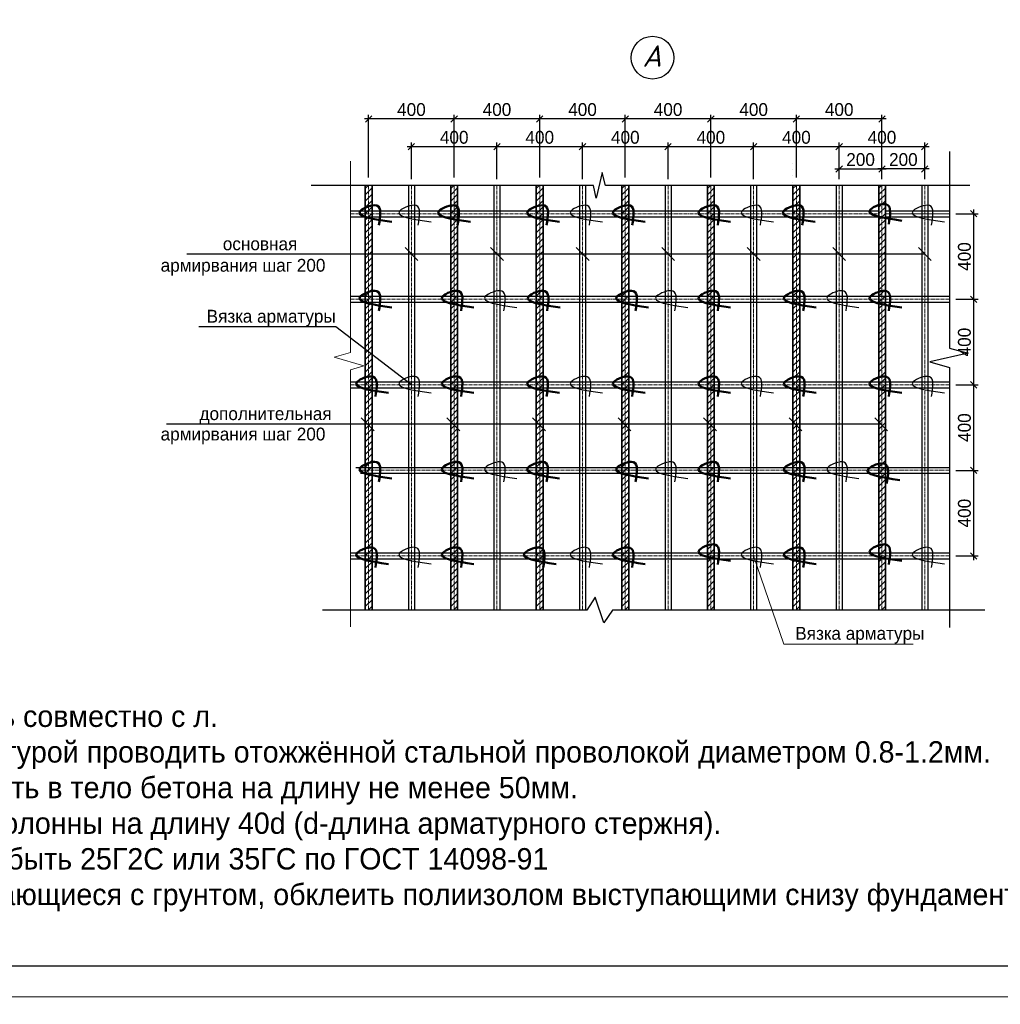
# Model space of a CAD drawing. Header units: millimetres. Extents: x -33345 to 4712671, y -3392 to 121473.
# Tile 95 of 256: x 616141 to 632187, y 44377 to 60495. Entities that reach past the tile are written whole.
import ezdxf
from ezdxf.enums import TextEntityAlignment as Align

# ---------------------------------------------------------------- set-up
doc = ezdxf.new("R2010")
doc.units = ezdxf.units.MM
doc.linetypes.add('ГОСТ 2.303 6', pattern=[12, 8, -1.5, 1, -1.5])
doc.layers.add('A _razmer rtt', color=164, linetype='Continuous')
doc.layers.add('СПДС_РАЗМЕРЫ', color=7, linetype='Continuous')
for name, color, linetype, lineweight in [('Lina', 7, 'Continuous', 20), ('w-hatch', 7, 'Continuous', 0), ('w-арматура', 164, 'Continuous', 35), ('w-Армирования', 172, 'Continuous', 30), ('w-выноски', 7, 'Continuous', 0), ('w-оснавной', 7, 'Continuous', 35), ('w-ось', 4, 'Continuous', 0), ('w-размеры', 7, 'Continuous', 0), ('армирование', 150, 'Continuous', 50), ('КЖ Текст', 250, 'Continuous', 15)]:
    doc.layers.add(name, color=color, linetype=linetype, lineweight=lineweight)
doc.styles.add('ISO', font='isocpeui.ttf')
doc.styles.get("Standard").update_dxf_attribs({"font": 'arial.ttf'})
doc.styles.add('Toxur', font='isocpeui.ttf', dxfattribs={"height": 250})
doc.styles.add('X-U-RW-01$0$StyleROMANS', font='GOTHIC.TTF')
doc.dimstyles.new('М100', dxfattribs={"dimscale": 100, "dimtxt": 3, "dimasz": 1.5, "dimexe": 1, "dimexo": 1.5, "dimgap": 0.6, "dimtad": 1, "dimdec": 0, "dimtxsty": 'Standard', "dimblk": 'OBLIQUE', "dimcen": 2.5, "dimdle": 1, "dimadec": 0, "dimazin": 0, "dimtfac": 1, "dimtdec": 0, "dimtmove": 0, "dimatfit": 3, "dimldrblk": 'OBLIQUE', "dimfxl": 1.25, "dimarcsym": 0})

# ---------------------------------------------------------------- blocks, each defined once
blk = doc.blocks.new('awe4tD')
at = {"layer": 'Lina', "ltscale": 10}
blk.add_lwpolyline([(-44239015, 22734378), (-44314815, 22734378), (-44314815, 22776378), (-44239015, 22776378)], close=True, dxfattribs=at)
at = {"layer": 'Lina', "lineweight": 30, "ltscale": 10}
blk.add_lwpolyline([(-44239515, 22734878), (-44312815, 22734878), (-44312815, 22775878), (-44239515, 22775878)], close=True, dxfattribs=at)
blk = doc.blocks.new('_Oblique')
at = {"color": 0, "linetype": 'ByBlock', "lineweight": -2}
blk.add_line((-0.5, -0.5), (0.5, 0.5), dxfattribs=at)
blk = doc.blocks.new('*D81')
at = {"layer": 'Defpoints', "color": 0, "ltscale": 4, "transparency": 16777216}
for p in [(1225444, -289214), (1225444, -290120), (1227444, -290120)]:
    blk.add_point(p, dxfattribs=at)
at = {"layer": 'СПДС_РАЗМЕРЫ', "color": 0, "lineweight": -2, "ltscale": 4, "transparency": 16777216}
for p, q in [((1225444, -289970), (1225444, -289114)), ((1227444, -289970), (1227444, -289114)), ((1227544, -289214), (1225344, -289214))]:
    blk.add_line(p, q, dxfattribs=at)
at = {"layer": 'СПДС_РАЗМЕРЫ', "color": 0, "lineweight": -2, "ltscale": 4, "transparency": 16777216, "xscale": 150, "yscale": 150, "zscale": 150, "rotation": 180}
blk.add_blockref('_Oblique', (1225444, -289214), dxfattribs=at)
at = {"layer": 'СПДС_РАЗМЕРЫ', "color": 0, "lineweight": -2, "ltscale": 4, "transparency": 16777216, "xscale": 150, "yscale": 150, "zscale": 150}
blk.add_blockref('_Oblique', (1227444, -289214), dxfattribs=at)
at = {"layer": 'СПДС_РАЗМЕРЫ', "color": 0, "ltscale": 4, "transparency": 16777216, "insert": (1226444, -288996), "char_height": 300, "attachment_point": 5, "style": 'X-U-RW-01$0$StyleROMANS'}
blk.add_mtext('400', dxfattribs=at)
blk = doc.blocks.new('*D80')
at = {"layer": 'Defpoints', "color": 0, "ltscale": 4, "transparency": 16777216}
for p in [(1223444, -289214), (1223444, -290120), (1225444, -290120)]:
    blk.add_point(p, dxfattribs=at)
at = {"layer": 'СПДС_РАЗМЕРЫ', "color": 0, "lineweight": -2, "ltscale": 4, "transparency": 16777216}
for p, q in [((1223444, -289970), (1223444, -289114)), ((1225444, -289970), (1225444, -289114)), ((1225544, -289214), (1223344, -289214))]:
    blk.add_line(p, q, dxfattribs=at)
at = {"layer": 'СПДС_РАЗМЕРЫ', "color": 0, "lineweight": -2, "ltscale": 4, "transparency": 16777216, "xscale": 150, "yscale": 150, "zscale": 150, "rotation": 180}
blk.add_blockref('_Oblique', (1223444, -289214), dxfattribs=at)
at = {"layer": 'СПДС_РАЗМЕРЫ', "color": 0, "lineweight": -2, "ltscale": 4, "transparency": 16777216, "xscale": 150, "yscale": 150, "zscale": 150}
blk.add_blockref('_Oblique', (1225444, -289214), dxfattribs=at)
at = {"layer": 'СПДС_РАЗМЕРЫ', "color": 0, "ltscale": 4, "transparency": 16777216, "insert": (1224444, -288996), "char_height": 300, "attachment_point": 5, "style": 'X-U-RW-01$0$StyleROMANS'}
blk.add_mtext('400', dxfattribs=at)
blk = doc.blocks.new('*D79')
at = {"layer": 'Defpoints', "color": 0, "ltscale": 4, "transparency": 16777216}
for p in [(1221444, -289214), (1221444, -290120), (1223444, -290120)]:
    blk.add_point(p, dxfattribs=at)
at = {"layer": 'СПДС_РАЗМЕРЫ', "color": 0, "lineweight": -2, "ltscale": 4, "transparency": 16777216}
for p, q in [((1221444, -289970), (1221444, -289114)), ((1223444, -289970), (1223444, -289114)), ((1223544, -289214), (1221344, -289214))]:
    blk.add_line(p, q, dxfattribs=at)
at = {"layer": 'СПДС_РАЗМЕРЫ', "color": 0, "lineweight": -2, "ltscale": 4, "transparency": 16777216, "xscale": 150, "yscale": 150, "zscale": 150, "rotation": 180}
blk.add_blockref('_Oblique', (1221444, -289214), dxfattribs=at)
at = {"layer": 'СПДС_РАЗМЕРЫ', "color": 0, "lineweight": -2, "ltscale": 4, "transparency": 16777216, "xscale": 150, "yscale": 150, "zscale": 150}
blk.add_blockref('_Oblique', (1223444, -289214), dxfattribs=at)
at = {"layer": 'СПДС_РАЗМЕРЫ', "color": 0, "ltscale": 4, "transparency": 16777216, "insert": (1222444, -288996), "char_height": 300, "attachment_point": 5, "style": 'X-U-RW-01$0$StyleROMANS'}
blk.add_mtext('400', dxfattribs=at)
blk = doc.blocks.new('*D78')
at = {"layer": 'Defpoints', "color": 0, "ltscale": 4, "transparency": 16777216}
for p in [(1219444, -289214), (1219444, -290120), (1221444, -290120)]:
    blk.add_point(p, dxfattribs=at)
at = {"layer": 'СПДС_РАЗМЕРЫ', "color": 0, "lineweight": -2, "ltscale": 4, "transparency": 16777216}
for p, q in [((1219444, -289970), (1219444, -289114)), ((1221444, -289970), (1221444, -289114)), ((1221544, -289214), (1219344, -289214))]:
    blk.add_line(p, q, dxfattribs=at)
at = {"layer": 'СПДС_РАЗМЕРЫ', "color": 0, "lineweight": -2, "ltscale": 4, "transparency": 16777216, "xscale": 150, "yscale": 150, "zscale": 150, "rotation": 180}
blk.add_blockref('_Oblique', (1219444, -289214), dxfattribs=at)
at = {"layer": 'СПДС_РАЗМЕРЫ', "color": 0, "lineweight": -2, "ltscale": 4, "transparency": 16777216, "xscale": 150, "yscale": 150, "zscale": 150}
blk.add_blockref('_Oblique', (1221444, -289214), dxfattribs=at)
at = {"layer": 'СПДС_РАЗМЕРЫ', "color": 0, "ltscale": 4, "transparency": 16777216, "insert": (1220444, -288996), "char_height": 300, "attachment_point": 5, "style": 'X-U-RW-01$0$StyleROMANS'}
blk.add_mtext('400', dxfattribs=at)
blk = doc.blocks.new('*D77')
at = {"layer": 'Defpoints', "color": 0, "ltscale": 4, "transparency": 16777216}
for p in [(1217444, -289214), (1217444, -290120), (1219444, -290120)]:
    blk.add_point(p, dxfattribs=at)
at = {"layer": 'СПДС_РАЗМЕРЫ', "color": 0, "lineweight": -2, "ltscale": 4, "transparency": 16777216}
for p, q in [((1217444, -289970), (1217444, -289114)), ((1219444, -289970), (1219444, -289114)), ((1219544, -289214), (1217344, -289214))]:
    blk.add_line(p, q, dxfattribs=at)
at = {"layer": 'СПДС_РАЗМЕРЫ', "color": 0, "lineweight": -2, "ltscale": 4, "transparency": 16777216, "xscale": 150, "yscale": 150, "zscale": 150, "rotation": 180}
blk.add_blockref('_Oblique', (1217444, -289214), dxfattribs=at)
at = {"layer": 'СПДС_РАЗМЕРЫ', "color": 0, "lineweight": -2, "ltscale": 4, "transparency": 16777216, "xscale": 150, "yscale": 150, "zscale": 150}
blk.add_blockref('_Oblique', (1219444, -289214), dxfattribs=at)
at = {"layer": 'СПДС_РАЗМЕРЫ', "color": 0, "ltscale": 4, "transparency": 16777216, "insert": (1218444, -288996), "char_height": 300, "attachment_point": 5, "style": 'X-U-RW-01$0$StyleROMANS'}
blk.add_mtext('400', dxfattribs=at)
blk = doc.blocks.new('*D76')
at = {"layer": 'Defpoints', "color": 0, "ltscale": 4, "transparency": 16777216}
for p in [(1215444, -289214), (1215444, -290120), (1217444, -290120)]:
    blk.add_point(p, dxfattribs=at)
at = {"layer": 'СПДС_РАЗМЕРЫ', "color": 0, "lineweight": -2, "ltscale": 4, "transparency": 16777216}
for p, q in [((1215444, -289970), (1215444, -289114)), ((1217444, -289970), (1217444, -289114)), ((1217544, -289214), (1215344, -289214))]:
    blk.add_line(p, q, dxfattribs=at)
at = {"layer": 'СПДС_РАЗМЕРЫ', "color": 0, "lineweight": -2, "ltscale": 4, "transparency": 16777216, "xscale": 150, "yscale": 150, "zscale": 150, "rotation": 180}
blk.add_blockref('_Oblique', (1215444, -289214), dxfattribs=at)
at = {"layer": 'СПДС_РАЗМЕРЫ', "color": 0, "lineweight": -2, "ltscale": 4, "transparency": 16777216, "xscale": 150, "yscale": 150, "zscale": 150}
blk.add_blockref('_Oblique', (1217444, -289214), dxfattribs=at)
at = {"layer": 'СПДС_РАЗМЕРЫ', "color": 0, "ltscale": 4, "transparency": 16777216, "insert": (1216444, -288996), "char_height": 300, "attachment_point": 5, "style": 'X-U-RW-01$0$StyleROMANS'}
blk.add_mtext('400', dxfattribs=at)
blk = doc.blocks.new('*D75')
at = {"layer": 'Defpoints', "color": 0, "ltscale": 4, "transparency": 16777216}
for p in [(1224444, -288565), (1224444, -290082), (1226444, -290082)]:
    blk.add_point(p, dxfattribs=at)
at = {"layer": 'СПДС_РАЗМЕРЫ', "color": 0, "lineweight": -2, "ltscale": 4, "transparency": 16777216}
for p, q in [((1224444, -289932), (1224444, -288465)), ((1226444, -289932), (1226444, -288465)), ((1226544, -288565), (1224344, -288565))]:
    blk.add_line(p, q, dxfattribs=at)
at = {"layer": 'СПДС_РАЗМЕРЫ', "color": 0, "lineweight": -2, "ltscale": 4, "transparency": 16777216, "xscale": 150, "yscale": 150, "zscale": 150, "rotation": 180}
blk.add_blockref('_Oblique', (1224444, -288565), dxfattribs=at)
at = {"layer": 'СПДС_РАЗМЕРЫ', "color": 0, "lineweight": -2, "ltscale": 4, "transparency": 16777216, "xscale": 150, "yscale": 150, "zscale": 150}
blk.add_blockref('_Oblique', (1226444, -288565), dxfattribs=at)
at = {"layer": 'СПДС_РАЗМЕРЫ', "color": 0, "ltscale": 4, "transparency": 16777216, "insert": (1225444, -288347), "char_height": 300, "attachment_point": 5, "style": 'X-U-RW-01$0$StyleROMANS'}
blk.add_mtext('400', dxfattribs=at)
blk = doc.blocks.new('*D74')
at = {"layer": 'Defpoints', "color": 0, "ltscale": 4, "transparency": 16777216}
for p in [(1222444, -288565), (1222444, -290082), (1224444, -290082)]:
    blk.add_point(p, dxfattribs=at)
at = {"layer": 'СПДС_РАЗМЕРЫ', "color": 0, "lineweight": -2, "ltscale": 4, "transparency": 16777216}
for p, q in [((1222444, -289932), (1222444, -288465)), ((1224444, -289932), (1224444, -288465)), ((1224544, -288565), (1222344, -288565))]:
    blk.add_line(p, q, dxfattribs=at)
at = {"layer": 'СПДС_РАЗМЕРЫ', "color": 0, "lineweight": -2, "ltscale": 4, "transparency": 16777216, "xscale": 150, "yscale": 150, "zscale": 150, "rotation": 180}
blk.add_blockref('_Oblique', (1222444, -288565), dxfattribs=at)
at = {"layer": 'СПДС_РАЗМЕРЫ', "color": 0, "lineweight": -2, "ltscale": 4, "transparency": 16777216, "xscale": 150, "yscale": 150, "zscale": 150}
blk.add_blockref('_Oblique', (1224444, -288565), dxfattribs=at)
at = {"layer": 'СПДС_РАЗМЕРЫ', "color": 0, "ltscale": 4, "transparency": 16777216, "insert": (1223444, -288347), "char_height": 300, "attachment_point": 5, "style": 'X-U-RW-01$0$StyleROMANS'}
blk.add_mtext('400', dxfattribs=at)
blk = doc.blocks.new('*D73')
at = {"layer": 'Defpoints', "color": 0, "ltscale": 4, "transparency": 16777216}
for p in [(1220444, -288565), (1220444, -290082), (1222444, -290082)]:
    blk.add_point(p, dxfattribs=at)
at = {"layer": 'СПДС_РАЗМЕРЫ', "color": 0, "lineweight": -2, "ltscale": 4, "transparency": 16777216}
for p, q in [((1220444, -289932), (1220444, -288465)), ((1222444, -289932), (1222444, -288465)), ((1222544, -288565), (1220344, -288565))]:
    blk.add_line(p, q, dxfattribs=at)
at = {"layer": 'СПДС_РАЗМЕРЫ', "color": 0, "lineweight": -2, "ltscale": 4, "transparency": 16777216, "xscale": 150, "yscale": 150, "zscale": 150, "rotation": 180}
blk.add_blockref('_Oblique', (1220444, -288565), dxfattribs=at)
at = {"layer": 'СПДС_РАЗМЕРЫ', "color": 0, "lineweight": -2, "ltscale": 4, "transparency": 16777216, "xscale": 150, "yscale": 150, "zscale": 150}
blk.add_blockref('_Oblique', (1222444, -288565), dxfattribs=at)
at = {"layer": 'СПДС_РАЗМЕРЫ', "color": 0, "ltscale": 4, "transparency": 16777216, "insert": (1221444, -288347), "char_height": 300, "attachment_point": 5, "style": 'X-U-RW-01$0$StyleROMANS'}
blk.add_mtext('400', dxfattribs=at)
blk = doc.blocks.new('*D72')
at = {"layer": 'Defpoints', "color": 0, "ltscale": 4, "transparency": 16777216}
for p in [(1218444, -288565), (1218444, -290082), (1220444, -290082)]:
    blk.add_point(p, dxfattribs=at)
at = {"layer": 'СПДС_РАЗМЕРЫ', "color": 0, "lineweight": -2, "ltscale": 4, "transparency": 16777216}
for p, q in [((1218444, -289932), (1218444, -288465)), ((1220444, -289932), (1220444, -288465)), ((1220544, -288565), (1218344, -288565))]:
    blk.add_line(p, q, dxfattribs=at)
at = {"layer": 'СПДС_РАЗМЕРЫ', "color": 0, "lineweight": -2, "ltscale": 4, "transparency": 16777216, "xscale": 150, "yscale": 150, "zscale": 150, "rotation": 180}
blk.add_blockref('_Oblique', (1218444, -288565), dxfattribs=at)
at = {"layer": 'СПДС_РАЗМЕРЫ', "color": 0, "lineweight": -2, "ltscale": 4, "transparency": 16777216, "xscale": 150, "yscale": 150, "zscale": 150}
blk.add_blockref('_Oblique', (1220444, -288565), dxfattribs=at)
at = {"layer": 'СПДС_РАЗМЕРЫ', "color": 0, "ltscale": 4, "transparency": 16777216, "insert": (1219444, -288347), "char_height": 300, "attachment_point": 5, "style": 'X-U-RW-01$0$StyleROMANS'}
blk.add_mtext('400', dxfattribs=at)
blk = doc.blocks.new('*D71')
at = {"layer": 'Defpoints', "color": 0, "ltscale": 4, "transparency": 16777216}
for p in [(1216444, -288565), (1216444, -290082), (1218444, -290082)]:
    blk.add_point(p, dxfattribs=at)
at = {"layer": 'СПДС_РАЗМЕРЫ', "color": 0, "lineweight": -2, "ltscale": 4, "transparency": 16777216}
for p, q in [((1216444, -289932), (1216444, -288465)), ((1218444, -289932), (1218444, -288465)), ((1218544, -288565), (1216344, -288565))]:
    blk.add_line(p, q, dxfattribs=at)
at = {"layer": 'СПДС_РАЗМЕРЫ', "color": 0, "lineweight": -2, "ltscale": 4, "transparency": 16777216, "xscale": 150, "yscale": 150, "zscale": 150, "rotation": 180}
blk.add_blockref('_Oblique', (1216444, -288565), dxfattribs=at)
at = {"layer": 'СПДС_РАЗМЕРЫ', "color": 0, "lineweight": -2, "ltscale": 4, "transparency": 16777216, "xscale": 150, "yscale": 150, "zscale": 150}
blk.add_blockref('_Oblique', (1218444, -288565), dxfattribs=at)
at = {"layer": 'СПДС_РАЗМЕРЫ', "color": 0, "ltscale": 4, "transparency": 16777216, "insert": (1217444, -288347), "char_height": 300, "attachment_point": 5, "style": 'X-U-RW-01$0$StyleROMANS'}
blk.add_mtext('400', dxfattribs=at)
blk = doc.blocks.new('*D70')
at = {"layer": 'Defpoints', "color": 0, "ltscale": 4, "transparency": 16777216}
for p in [(1214444, -288565), (1214444, -290082), (1216444, -290082)]:
    blk.add_point(p, dxfattribs=at)
at = {"layer": 'СПДС_РАЗМЕРЫ', "color": 0, "lineweight": -2, "ltscale": 4, "transparency": 16777216}
for p, q in [((1214444, -289932), (1214444, -288465)), ((1216444, -289932), (1216444, -288465)), ((1216544, -288565), (1214344, -288565))]:
    blk.add_line(p, q, dxfattribs=at)
at = {"layer": 'СПДС_РАЗМЕРЫ', "color": 0, "lineweight": -2, "ltscale": 4, "transparency": 16777216, "xscale": 150, "yscale": 150, "zscale": 150, "rotation": 180}
blk.add_blockref('_Oblique', (1214444, -288565), dxfattribs=at)
at = {"layer": 'СПДС_РАЗМЕРЫ', "color": 0, "lineweight": -2, "ltscale": 4, "transparency": 16777216, "xscale": 150, "yscale": 150, "zscale": 150}
blk.add_blockref('_Oblique', (1216444, -288565), dxfattribs=at)
at = {"layer": 'СПДС_РАЗМЕРЫ', "color": 0, "ltscale": 4, "transparency": 16777216, "insert": (1215444, -288347), "char_height": 300, "attachment_point": 5, "style": 'X-U-RW-01$0$StyleROMANS'}
blk.add_mtext('400', dxfattribs=at)
blk = doc.blocks.new('*D69')
at = {"layer": 'Defpoints', "color": 0, "ltscale": 4, "transparency": 16777216}
for p in [(1226444, -289733), (1226444, -290120), (1227444, -290120)]:
    blk.add_point(p, dxfattribs=at)
at = {"layer": 'СПДС_РАЗМЕРЫ', "color": 0, "lineweight": -2, "ltscale": 4, "transparency": 16777216}
for p, q in [((1226444, -289970), (1226444, -289633)), ((1227444, -289970), (1227444, -289633)), ((1227544, -289733), (1226344, -289733))]:
    blk.add_line(p, q, dxfattribs=at)
at = {"layer": 'СПДС_РАЗМЕРЫ', "color": 0, "lineweight": -2, "ltscale": 4, "transparency": 16777216, "xscale": 150, "yscale": 150, "zscale": 150, "rotation": 180}
blk.add_blockref('_Oblique', (1226444, -289733), dxfattribs=at)
at = {"layer": 'СПДС_РАЗМЕРЫ', "color": 0, "lineweight": -2, "ltscale": 4, "transparency": 16777216, "xscale": 150, "yscale": 150, "zscale": 150}
blk.add_blockref('_Oblique', (1227444, -289733), dxfattribs=at)
at = {"layer": 'СПДС_РАЗМЕРЫ', "color": 0, "ltscale": 4, "transparency": 16777216, "insert": (1226944, -289516), "char_height": 300, "attachment_point": 5, "style": 'X-U-RW-01$0$StyleROMANS'}
blk.add_mtext('200', dxfattribs=at)
blk = doc.blocks.new('*D68')
at = {"layer": 'Defpoints', "color": 0, "ltscale": 4, "transparency": 16777216}
for p in [(1226444, -289733), (1225444, -290120), (1226444, -290120)]:
    blk.add_point(p, dxfattribs=at)
at = {"layer": 'СПДС_РАЗМЕРЫ', "color": 0, "lineweight": -2, "ltscale": 4, "transparency": 16777216}
for p, q in [((1225444, -289970), (1225444, -289633)), ((1226444, -289970), (1226444, -289633)), ((1225344, -289733), (1226544, -289733))]:
    blk.add_line(p, q, dxfattribs=at)
at = {"layer": 'СПДС_РАЗМЕРЫ', "color": 0, "lineweight": -2, "ltscale": 4, "transparency": 16777216, "xscale": 150, "yscale": 150, "zscale": 150, "rotation": 180}
blk.add_blockref('_Oblique', (1225444, -289733), dxfattribs=at)
at = {"layer": 'СПДС_РАЗМЕРЫ', "color": 0, "lineweight": -2, "ltscale": 4, "transparency": 16777216, "xscale": 150, "yscale": 150, "zscale": 150}
blk.add_blockref('_Oblique', (1226444, -289733), dxfattribs=at)
at = {"layer": 'СПДС_РАЗМЕРЫ', "color": 0, "ltscale": 4, "transparency": 16777216, "insert": (1225944, -289516), "char_height": 300, "attachment_point": 5, "style": 'X-U-RW-01$0$StyleROMANS'}
blk.add_mtext('200', dxfattribs=at)
blk = doc.blocks.new('*D85')
at = {"layer": 'Defpoints', "color": 0, "ltscale": 4, "transparency": 16777216}
for p in [(1228024, -296782), (1228589, -296782), (1228024, -298782)]:
    blk.add_point(p, dxfattribs=at)
at = {"layer": 'СПДС_РАЗМЕРЫ', "color": 0, "lineweight": -2, "ltscale": 4, "transparency": 16777216}
for p, q in [((1228174, -296782), (1228689, -296782)), ((1228589, -298882), (1228589, -296682)), ((1228174, -298782), (1228689, -298782))]:
    blk.add_line(p, q, dxfattribs=at)
at = {"layer": 'СПДС_РАЗМЕРЫ', "color": 0, "lineweight": -2, "ltscale": 4, "transparency": 16777216, "xscale": 150, "yscale": 150, "zscale": 150}
for p, rotation in [((1228589, -296782), 90), ((1228589, -298782), 270)]:
    blk.add_blockref('_Oblique', p, dxfattribs=dict(at, rotation=rotation))
at = {"layer": 'СПДС_РАЗМЕРЫ', "color": 0, "ltscale": 4, "transparency": 16777216, "insert": (1228372, -297782), "char_height": 300, "attachment_point": 5, "rotation": 90, "style": 'X-U-RW-01$0$StyleROMANS'}
blk.add_mtext('400', dxfattribs=at)
blk = doc.blocks.new('*D84')
at = {"layer": 'Defpoints', "color": 0, "ltscale": 4, "transparency": 16777216}
for p in [(1228024, -294782), (1228589, -294782), (1228024, -296782)]:
    blk.add_point(p, dxfattribs=at)
at = {"layer": 'СПДС_РАЗМЕРЫ', "color": 0, "lineweight": -2, "ltscale": 4, "transparency": 16777216}
for p, q in [((1228589, -296882), (1228589, -294682)), ((1228174, -294782), (1228689, -294782)), ((1228174, -296782), (1228689, -296782))]:
    blk.add_line(p, q, dxfattribs=at)
at = {"layer": 'СПДС_РАЗМЕРЫ', "color": 0, "lineweight": -2, "ltscale": 4, "transparency": 16777216, "xscale": 150, "yscale": 150, "zscale": 150}
for p, rotation in [((1228589, -294782), 90), ((1228589, -296782), 270)]:
    blk.add_blockref('_Oblique', p, dxfattribs=dict(at, rotation=rotation))
at = {"layer": 'СПДС_РАЗМЕРЫ', "color": 0, "ltscale": 4, "transparency": 16777216, "insert": (1228372, -295782), "char_height": 300, "attachment_point": 5, "rotation": 90, "style": 'X-U-RW-01$0$StyleROMANS'}
blk.add_mtext('400', dxfattribs=at)
blk = doc.blocks.new('*D83')
at = {"layer": 'Defpoints', "color": 0, "ltscale": 4, "transparency": 16777216}
for p in [(1228024, -292782), (1228589, -292782), (1228024, -294782)]:
    blk.add_point(p, dxfattribs=at)
at = {"layer": 'СПДС_РАЗМЕРЫ', "color": 0, "lineweight": -2, "ltscale": 4, "transparency": 16777216}
for p, q in [((1228174, -292782), (1228689, -292782)), ((1228589, -294882), (1228589, -292682)), ((1228174, -294782), (1228689, -294782))]:
    blk.add_line(p, q, dxfattribs=at)
at = {"layer": 'СПДС_РАЗМЕРЫ', "color": 0, "lineweight": -2, "ltscale": 4, "transparency": 16777216, "xscale": 150, "yscale": 150, "zscale": 150}
for p, rotation in [((1228589, -292782), 90), ((1228589, -294782), 270)]:
    blk.add_blockref('_Oblique', p, dxfattribs=dict(at, rotation=rotation))
at = {"layer": 'СПДС_РАЗМЕРЫ', "color": 0, "ltscale": 4, "transparency": 16777216, "insert": (1228372, -293782), "char_height": 300, "attachment_point": 5, "rotation": 90, "style": 'X-U-RW-01$0$StyleROMANS'}
blk.add_mtext('400', dxfattribs=at)
blk = doc.blocks.new('*D82')
at = {"layer": 'Defpoints', "color": 0, "ltscale": 4, "transparency": 16777216}
for p in [(1228024, -290782), (1228589, -290782), (1228024, -292782)]:
    blk.add_point(p, dxfattribs=at)
at = {"layer": 'СПДС_РАЗМЕРЫ', "color": 0, "lineweight": -2, "ltscale": 4, "transparency": 16777216}
for p, q in [((1228174, -290782), (1228689, -290782)), ((1228589, -292882), (1228589, -290682)), ((1228174, -292782), (1228689, -292782))]:
    blk.add_line(p, q, dxfattribs=at)
at = {"layer": 'СПДС_РАЗМЕРЫ', "color": 0, "lineweight": -2, "ltscale": 4, "transparency": 16777216, "xscale": 150, "yscale": 150, "zscale": 150}
for p, rotation in [((1228589, -290782), 90), ((1228589, -292782), 270)]:
    blk.add_blockref('_Oblique', p, dxfattribs=dict(at, rotation=rotation))
at = {"layer": 'СПДС_РАЗМЕРЫ', "color": 0, "ltscale": 4, "transparency": 16777216, "insert": (1228372, -291782), "char_height": 300, "attachment_point": 5, "rotation": 90, "style": 'X-U-RW-01$0$StyleROMANS'}
blk.add_mtext('400', dxfattribs=at)
blk = doc.blocks.new('uzel1')
at = {"layer": 'w-hatch', "lineweight": 13, "ltscale": 100}
h = blk.add_hatch(dxfattribs=at)
h.set_pattern_fill('ANSI31', color=256, scale=33)
h.set_pattern_definition([(45, (4427678.84, 573192.64), (-74.087113, 74.087113), [])])
edge = h.paths.add_edge_path()
edge.add_line((1214364, -290119.6), (1214524, -290119.6))
edge.add_line((1214524, -290119.6), (1214524, -300049))
edge.add_line((1214524, -300049), (1214364, -300049))
edge.add_line((1214364, -300049), (1214364, -289311.6))
h = blk.add_hatch(dxfattribs=at)
h.set_pattern_fill('ANSI31', color=256, scale=33)
h.set_pattern_definition([(45, (4417678.84, 573192.64), (-74.087113, 74.087113), [])])
edge = h.paths.add_edge_path()
edge.add_line((1224364, -290119.6), (1224524, -290119.6))
edge.add_line((1224524, -290119.6), (1224524, -300049))
edge.add_line((1224524, -300049), (1224364, -300049))
edge.add_line((1224364, -300049), (1224364, -289311.6))
h = blk.add_hatch(dxfattribs=at)
h.set_pattern_fill('ANSI31', color=256, scale=33)
h.set_pattern_definition([(45, (4425678.84, 573192.64), (-74.087113, 74.087113), [])])
h.paths.add_polyline_path([(1216524, -300049), (1216364, -300049), (1216364, -290119.6), (1216524, -290119.6)])
h = blk.add_hatch(dxfattribs=at)
h.set_pattern_fill('ANSI31', color=256, scale=33)
h.set_pattern_definition([(45, (4423678.84, 573192.64), (-74.087113, 74.087113), [])])
h.paths.add_polyline_path([(1218364, -300049), (1218364, -290119.6), (1218524, -290119.6), (1218524, -300049)])
h = blk.add_hatch(dxfattribs=at)
h.set_pattern_fill('ANSI31', color=256, scale=33)
h.set_pattern_definition([(45, (4421678.84, 573192.64), (-74.087113, 74.087113), [])])
edge = h.paths.add_edge_path()
edge.add_line((1220364, -290119.6), (1220524, -290119.6))
edge.add_line((1220524, -290119.6), (1220524, -300049))
edge.add_line((1220524, -300049), (1220364, -300049))
edge.add_line((1220364, -300049), (1220364, -290186.5))
h = blk.add_hatch(dxfattribs=at)
h.set_pattern_fill('ANSI31', color=256, scale=33)
h.set_pattern_definition([(45, (4419678.84, 573192.64), (-74.087113, 74.087113), [])])
edge = h.paths.add_edge_path()
edge.add_line((1222364, -290119.6), (1222524, -290119.6))
edge.add_line((1222524, -290119.6), (1222524, -300049))
edge.add_line((1222524, -300049), (1222364, -300049))
edge.add_line((1222364, -300049), (1222364, -290163.4))
h = blk.add_hatch(dxfattribs=at)
h.set_pattern_fill('ANSI31', color=256, scale=33)
h.set_pattern_definition([(45, (4415678.84, 573192.64), (-74.087113, 74.087113), [])])
edge = h.paths.add_edge_path()
edge.add_line((1226364, -290119.6), (1226524, -290119.6))
edge.add_line((1226524, -290119.6), (1226524, -300049))
edge.add_line((1226524, -300049), (1226364, -300049))
edge.add_line((1226364, -300049), (1226378.5, -290119.6))
at = {"lineweight": 25, "ltscale": 100}
for p, q in [((1227444, -291722.8), (1213552.9, -291722.8)), ((1226423, -295705.8), (1212532, -295705.8))]:
    blk.add_line(p, q, dxfattribs=at)
for points in [[(1228499.3, -290119.6), (1219983.3, -290119.6), (1219903.2, -289819.6), (1219765.3, -290419.6), (1219698.4, -290119.6), (1213104, -290119.6)], [(1228845.8, -300049), (1220143.1, -300049), (1219943.1, -300349), (1219743.1, -299749), (1219543.1, -300049), (1213362.5, -300049)]]:
    blk.add_lwpolyline(points)
at = {"lineweight": 30, "ltscale": 100}
for points in [[(1215594, -291872.8), (1215294, -291572.8)], [(1217594, -291872.8), (1217294, -291572.8)], [(1219595.5, -291872.8), (1219295.5, -291572.8)], [(1221595.5, -291872.8), (1221295.5, -291572.8)], [(1223594, -291872.8), (1223294, -291572.8)], [(1225594, -291872.8), (1225294, -291572.8)], [(1227595.5, -291872.8), (1227295.5, -291572.8)], [(1214573, -295855.8), (1214273, -295555.8)], [(1216573, -295855.8), (1216273, -295555.8)], [(1218574.5, -295855.8), (1218274.5, -295555.8)], [(1220574.5, -295855.8), (1220274.5, -295555.8)], [(1222573, -295855.8), (1222273, -295555.8)], [(1224573, -295855.8), (1224273, -295555.8)], [(1226574.5, -295855.8), (1226274.5, -295555.8)]]:
    blk.add_lwpolyline(points, dxfattribs=at)
at = {"layer": 'w-арматура', "lineweight": 25, "ltscale": 100}
for p, q in [((1215374, -290119.6), (1215374, -300049)), ((1215514, -290119.6), (1215514, -300049)), ((1217374, -290119.6), (1217374, -300049)), ((1217514, -290119.6), (1217514, -300049)), ((1219374, -290119.6), (1219374, -300049)), ((1219514, -290119.6), (1219514, -300049)), ((1221374, -290119.6), (1221374, -300049)), ((1221514, -290119.6), (1221514, -300049)), ((1223374, -290119.6), (1223374, -300049)), ((1223514, -290119.6), (1223514, -300049)), ((1225374, -290119.6), (1225374, -300049)), ((1225514, -290119.6), (1225514, -300049)), ((1227374, -290119.6), (1227374, -300049)), ((1227514, -290119.6), (1227514, -300049)), ((1214020.8, -290711.5), (1226364, -290711.5)), ((1226524, -290711.5), (1228023.9, -290711.5)), ((1214020.8, -290851.5), (1226364, -290851.5)), ((1226524, -290851.5), (1228023.9, -290851.5)), ((1214020.8, -292711.5), (1228023.9, -292711.5)), ((1214020.8, -292851.5), (1228023.9, -292851.5)), ((1214020.8, -294711.5), (1228023.9, -294711.5)), ((1214020.8, -294851.5), (1228023.9, -294851.5)), ((1214143.1, -296711.5), (1228023.9, -296711.5)), ((1214256.2, -296851.5), (1228023.9, -296851.5)), ((1214020.8, -298711.5), (1228023.9, -298711.5)), ((1214020.8, -298851.5), (1228023.9, -298851.5))]:
    blk.add_line(p, q, dxfattribs=at)
at = {"layer": 'w-Армирования', "lineweight": 35, "ltscale": 100}
for p, q in [((1214364, -290119.6), (1214364, -300049)), ((1214524, -290119.6), (1214524, -300049)), ((1216364, -290119.6), (1216364, -300049)), ((1216524, -290119.6), (1216524, -300049)), ((1218364, -290119.6), (1218364, -300049)), ((1218524, -290119.6), (1218524, -300049)), ((1220364, -290119.6), (1220364, -300049)), ((1220524, -290119.6), (1220524, -300049)), ((1222364, -290119.6), (1222364, -300049)), ((1222524, -290119.6), (1222524, -300049)), ((1224364, -290119.6), (1224364, -300049)), ((1224524, -290119.6), (1224524, -300049)), ((1226371.2, -290119.6), (1226371.2, -300049)), ((1226524, -290119.6), (1226524, -300049))]:
    blk.add_line(p, q, dxfattribs=at)
at = {"layer": 'w-выноски', "lineweight": 25, "ltscale": 100}
for p, q in [((1213552.9, -291722.8), (1210190.7, -291722.8)), ((1212532, -295705.8), (1209721.9, -295705.8))]:
    blk.add_line(p, q, dxfattribs=at)
blk.add_lwpolyline([(1215444, -294781.5), (1213677.3, -293427.9), (1210478.2, -293427.9)], dxfattribs=at)
at = {"layer": 'w-выноски', "ltscale": 100}
blk.add_lwpolyline([(1223444, -298780), (1224148.2, -300843.5), (1227170, -300843.5)], dxfattribs=at)
at = {"layer": 'w-оснавной', "lineweight": 25, "ltscale": 100}
blk.add_circle((1221081.3, -287131.7), 500, dxfattribs=at)
at = {"layer": 'w-ось', "color": 1, "linetype": 'ГОСТ 2.303 6', "lineweight": 9, "ltscale": 10}
for p, q in [((1214444, -290119.6), (1214444, -300049)), ((1215444, -290119.6), (1215444, -300049)), ((1216444, -290119.6), (1216444, -300049)), ((1217444, -290119.6), (1217444, -300049)), ((1218444, -290119.6), (1218444, -300049)), ((1219445.5, -290119.6), (1219445.5, -300049)), ((1220444, -290119.6), (1220444, -300049)), ((1221444, -290119.6), (1221444, -300049)), ((1222444, -290119.6), (1222444, -300049)), ((1223444, -290119.6), (1223444, -300049)), ((1224444, -290119.6), (1224444, -300049)), ((1225444, -290119.6), (1225444, -300049)), ((1226444, -290119.6), (1226444, -300049)), ((1227444, -290119.6), (1227444, -300049)), ((1214020.8, -290781.5), (1226364, -290781.5)), ((1214020.8, -292781.5), (1228023.9, -292781.5)), ((1214020.8, -294781.5), (1228023.9, -294781.5)), ((1214248.1, -296781.5), (1228023.9, -296781.5)), ((1214020.8, -298780), (1228023.9, -298780))]:
    blk.add_line(p, q, dxfattribs=at)
at = {"layer": 'w-размеры', "ltscale": 100}
blk.add_lwpolyline([(1214020.8, -289552.1), (1214020.8, -294025.4), (1213636.1, -294138.9), (1214331.6, -294338.9), (1214020.8, -294430.7), (1214020.8, -300444)], dxfattribs=at)
at = {"layer": 'армирование', "lineweight": 9, "ltscale": 100}
blk.add_line((1226524, -290781.5), (1228023.9, -290781.5), dxfattribs=at)
at = {"layer": 'армирование', "ltscale": 100}
for points in [[(1214683.3, -291051.7), (1214634.7, -290591.5), (1214255.2, -290711.5), (1214986.5, -290973.1)], [(1216523.3, -291051.7), (1216474.7, -290591.5), (1216095.2, -290711.5), (1216826.5, -290973.1)], [(1218604.5, -291051.7), (1218555.9, -290591.5), (1218176.4, -290711.5), (1218907.6, -290973.1)], [(1220606.6, -291051.7), (1220558, -290591.5), (1220178.5, -290711.5), (1220909.8, -290973.1)], [(1222603.3, -291051.7), (1222554.7, -290591.5), (1222175.2, -290711.5), (1222906.5, -290973.1)], [(1224578.7, -291051.7), (1224530.1, -290591.5), (1224150.6, -290711.5), (1224881.8, -290973.1)], [(1226603.3, -291022), (1226554.7, -290561.8), (1226175.2, -290681.8), (1226906.5, -290943.4)], [(1214683.3, -293051.7), (1214634.7, -292591.5), (1214255.2, -292711.5), (1214986.5, -292973.1)], [(1216603.3, -293051.7), (1216554.7, -292591.5), (1216175.2, -292711.5), (1216906.5, -292973.1)], [(1218615.1, -293051.7), (1218566.5, -292591.5), (1218186.9, -292711.5), (1218918.2, -292973.1)], [(1220683.3, -293051.7), (1220634.7, -292591.5), (1220255.2, -292711.5), (1220986.5, -292973.1)], [(1222603.3, -293051.7), (1222554.7, -292591.5), (1222175.2, -292711.5), (1222906.5, -292973.1)], [(1224603.3, -293051.7), (1224554.7, -292591.5), (1224175.2, -292711.5), (1224906.5, -292973.1)], [(1226603.3, -293051.7), (1226554.7, -292591.5), (1226175.2, -292711.5), (1226906.5, -292973.1)], [(1214602.2, -295051.7), (1214553.6, -294591.5), (1214174.1, -294711.5), (1214905.3, -294973.1)], [(1216603.3, -295051.7), (1216554.7, -294591.5), (1216175.2, -294711.5), (1216906.5, -294973.1)], [(1218603.3, -295051.7), (1218554.7, -294591.5), (1218175.2, -294711.5), (1218906.5, -294973.1)], [(1220603.3, -295051.7), (1220554.7, -294591.5), (1220175.2, -294711.5), (1220906.5, -294973.1)], [(1222603.3, -295051.7), (1222554.7, -294591.5), (1222175.2, -294711.5), (1222906.5, -294973.1)], [(1224603.3, -295051.7), (1224554.7, -294591.5), (1224175.2, -294711.5), (1224906.5, -294973.1)], [(1226603.3, -295051.7), (1226554.7, -294591.5), (1226175.2, -294711.5), (1226906.5, -294973.1)], [(1214683.3, -297051.7), (1214634.7, -296591.5), (1214255.2, -296711.5), (1214986.5, -296973.1)], [(1216603.3, -297051.7), (1216554.7, -296591.5), (1216175.2, -296711.5), (1216906.5, -296973.1)], [(1218603.3, -297051.7), (1218554.7, -296591.5), (1218175.2, -296711.5), (1218906.5, -296973.1)], [(1220683.3, -297051.7), (1220634.7, -296591.5), (1220255.2, -296711.5), (1220986.5, -296973.1)], [(1222603.3, -297051.7), (1222554.7, -296591.5), (1222175.2, -296711.5), (1222906.5, -296973.1)], [(1224603.3, -297051.7), (1224554.7, -296591.5), (1224175.2, -296711.5), (1224906.5, -296973.1)], [(1226555.7, -297087.3), (1226507.1, -296627.1), (1226127.6, -296747.1), (1226858.8, -297008.7)], [(1214603.3, -299051.7), (1214554.7, -298591.5), (1214175.2, -298711.5), (1214906.5, -298973.1)], [(1216603.3, -299051.7), (1216554.7, -298591.5), (1216175.2, -298711.5), (1216906.5, -298973.1)], [(1218523.3, -299051.7), (1218474.7, -298591.5), (1218095.2, -298711.5), (1218826.5, -298973.1)], [(1220603.3, -299051.7), (1220554.7, -298591.5), (1220175.2, -298711.5), (1220906.5, -298973.1)], [(1222603.3, -298980.2), (1222554.7, -298520), (1222175.2, -298640), (1222906.5, -298901.6)], [(1224603.3, -299051.7), (1224554.7, -298591.5), (1224175.2, -298711.5), (1224906.5, -298973.1)], [(1226603.3, -298980.2), (1226554.7, -298520), (1226175.2, -298640), (1226906.5, -298901.6)]]:
    blk.add_spline(points, degree=3, dxfattribs=at)
at = {"layer": 'армирование', "lineweight": 25, "ltscale": 100}
for points in [[(1215603.3, -291051.7), (1215554.7, -290591.5), (1215175.2, -290711.5), (1215906.5, -290973.1)], [(1219604.8, -291051.7), (1219556.2, -290591.5), (1219176.7, -290711.5), (1219908, -290973.1)], [(1223603.3, -291051.7), (1223554.7, -290591.5), (1223175.2, -290711.5), (1223906.5, -290973.1)], [(1227603.3, -291051.7), (1227554.7, -290591.5), (1227175.2, -290711.5), (1227906.5, -290973.1)], [(1217604.8, -293051.7), (1217556.2, -292591.5), (1217176.7, -292711.5), (1217908, -292973.1)], [(1221603.3, -293051.7), (1221554.7, -292591.5), (1221175.2, -292711.5), (1221906.5, -292973.1)], [(1225603.3, -293051.7), (1225554.7, -292591.5), (1225175.2, -292711.5), (1225906.5, -292973.1)], [(1215603.3, -295051.7), (1215554.7, -294591.5), (1215175.2, -294711.5), (1215906.5, -294973.1)], [(1219604.8, -295051.7), (1219556.2, -294591.5), (1219176.7, -294711.5), (1219908, -294973.1)], [(1223603.3, -295051.7), (1223554.7, -294591.5), (1223175.2, -294711.5), (1223906.5, -294973.1)], [(1227603.3, -295051.7), (1227554.7, -294591.5), (1227175.2, -294711.5), (1227906.5, -294973.1)], [(1217604.8, -297051.7), (1217556.2, -296591.5), (1217176.7, -296711.5), (1217908, -296973.1)], [(1221603.3, -297051.7), (1221554.7, -296591.5), (1221175.2, -296711.5), (1221906.5, -296973.1)], [(1225603.3, -297051.7), (1225554.7, -296591.5), (1225175.2, -296711.5), (1225906.5, -296973.1)], [(1215603.3, -299050.2), (1215554.7, -298590), (1215175.2, -298710), (1215906.5, -298971.6)], [(1219604.8, -299050.2), (1219556.2, -298590), (1219176.7, -298710), (1219908, -298971.6)], [(1223603.3, -299050.2), (1223554.7, -298590), (1223175.2, -298710), (1223906.5, -298971.6)], [(1227603.3, -299050.2), (1227554.7, -298590), (1227175.2, -298710), (1227906.5, -298971.6)]]:
    blk.add_spline(points, degree=3, dxfattribs=at)
at = {"layer": 'СПДС_РАЗМЕРЫ', "color": 0, "ltscale": 4}
blk.add_lwpolyline([(1228023.9, -289327.1), (1228023.9, -293926), (1228457.6, -294044.9), (1227566.1, -294244.9), (1228023.9, -294377.3), (1228023.9, -300455)], dxfattribs=at)
at = {"style": 'X-U-RW-01$0$StyleROMANS'}
for p in [(1209581.7, -292136.5), (1209581, -296083.1)]:
    blk.add_text('армирвания шаг 200', height=300, dxfattribs=at).set_placement(p)
for s, p in [('Вязка арматуры', (1212166.4, -293327.9)), ('дополнительная ', (1212090.3, -295605.8)), ('Вязка арматуры', (1225927.3, -300743.5))]:
    blk.add_text(s, height=300, dxfattribs=at).set_placement(p, align=Align.CENTER)
at = {"insert": (1211034.2, -291334.7), "char_height": 300, "width": 1796.455, "attachment_point": 1, "style": 'X-U-RW-01$0$StyleROMANS'}
blk.add_mtext('основная ', dxfattribs=at)
at = {"layer": 'A _razmer rtt', "insert": (1220844, -286843.5), "char_height": 500, "width": 227.182, "attachment_point": 1, "style": 'Toxur'}
blk.add_mtext('A', dxfattribs=at)
at = {"layer": 'СПДС_РАЗМЕРЫ', "color": 0, "ltscale": 4}
for base, p1, p2, angle, picture, middle in [((1214444, -288564.8), (1216444, -290081.6), (1214444, -290081.6), 180, '*D70', (1215444, -288347.3)), ((1216444, -288564.8), (1218444, -290081.6), (1216444, -290081.6), 180, '*D71', (1217444, -288347.3)), ((1218444, -288564.8), (1220444, -290081.6), (1218444, -290081.6), 180, '*D72', (1219444, -288347.3)), ((1220444, -288564.8), (1222444, -290081.6), (1220444, -290081.6), 180, '*D73', (1221444, -288347.3)), ((1222444, -288564.8), (1224444, -290081.6), (1222444, -290081.6), 180, '*D74', (1223444, -288347.3)), ((1224444, -288564.8), (1226444, -290081.6), (1224444, -290081.6), 180, '*D75', (1225444, -288347.3)), ((1215444, -289214), (1217444, -290119.6), (1215444, -290119.6), 180, '*D76', (1216444, -288996.5)), ((1217444, -289214), (1219444, -290119.6), (1217444, -290119.6), 180, '*D77', (1218444, -288996.5)), ((1219444, -289214), (1221444, -290119.6), (1219444, -290119.6), 180, '*D78', (1220444, -288996.5)), ((1221444, -289214), (1223444, -290119.6), (1221444, -290119.6), 180, '*D79', (1222444, -288996.5)), ((1223444, -289214), (1225444, -290119.6), (1223444, -290119.6), 180, '*D80', (1224444, -288996.5)), ((1225444, -289214), (1227444, -290119.6), (1225444, -290119.6), 180, '*D81', (1226444, -288996.5)), ((1226444, -289733.4), (1227444, -290119.6), (1226444, -290119.6), 180, '*D69', (1226944, -289515.8)), ((1228589.3, -290781.5), (1228023.9, -292781.5), (1228023.9, -290781.5), 90, '*D82', (1228371.8, -291781.5)), ((1228589.3, -292781.5), (1228023.9, -294781.5), (1228023.9, -292781.5), 90, '*D83', (1228371.8, -293781.5)), ((1228589.3, -294781.5), (1228023.9, -296781.5), (1228023.9, -294781.5), 90, '*D84', (1228371.8, -295781.5)), ((1228589.3, -296781.5), (1228023.9, -298781.5), (1228023.9, -296781.5), 90, '*D85', (1228371.8, -297781.5))]:
    dim = blk.add_linear_dim(base=base, p1=p1, p2=p2, angle=angle, dimstyle='М100', override={"dimlfac": 0.2, "dimtxsty": 'X-U-RW-01$0$StyleROMANS'}, dxfattribs=at)
    dim.commit()
    dim.dimension.update_dxf_attribs({"geometry": picture, "text_midpoint": middle})
dim = blk.add_linear_dim(base=(1226444, -289733.4), p1=(1225444, -290119.6), p2=(1226444, -290119.6), dimstyle='М100', override={"dimlfac": 0.2, "dimtxsty": 'X-U-RW-01$0$StyleROMANS'}, dxfattribs=at)
dim.commit()
dim.dimension.update_dxf_attribs({"geometry": '*D68', "text_midpoint": (1225944, -289515.8)})

msp = doc.modelspace()

# ---------------------------------------------------------------- block references
msp.add_blockref('awe4tD', (44909703.28, -22689876.566))
at = {"layer": 'A _razmer rtt', "xscale": 0.7, "yscale": 0.7, "zscale": 0.7}
msp.add_blockref('uzel1', (-228259.945, 260865.106), dxfattribs=at)

# ---------------------------------------------------------------- texts
at = {"attachment_point": 1, "style": 'ISO'}
for s, insert, char_height, width in [('\\pi4343.31532;{\\LА-А\\P\\pi0;Армирование приямка. M 1:20}', (351439.431, 62275.551), 500, 9875.6458), ('\\pi2734.5;{\\H1.33333x;Примечание:\\H1.25003x; \\P\\pi0;}1. Данный лист читать совместно с листом {\\C1;КР-3.\\P}2. Бетонирование допускается после установки всех выпускаемых стержней в вертикальные конструкции.', (328516.802, 47688.501), 300, 15750.75644)]:
    msp.add_mtext(s, dxfattribs=dict(at, insert=insert, char_height=char_height, width=width))
at = {"layer": 'КЖ Текст', "color": 0, "char_height": 350, "attachment_point": 5, "style": 'X-U-RW-01$0$StyleROMANS'}
for insert, width in [((514416.149, 69272.497), 7453.30724), ((590216.149, 69272.497), 7453.30724), ((615272.163, 47581.363), 36452.73295)]:
    msp.add_mtext('\\pi-687.015,l700,t700;1.^IДанный лист читать совместно с л. \\P2.^IВязку поперечных стержней (хомутов) во всех пересечениях с рабочей арматурой проводить отожжённой стальной проволокой диаметром 0.8-1.2мм. \\P3.^IКонцы поперечных стержней (хомутов) заводить в тело бетона на длину не менее 50мм.\\P4.^IКонцы продольных стержней заанкеровать в торцевые колонны на длину 40d (d-длина арматурного стержня).\\P5.^IМарка стали для арматуры АIII и АI должно быть 25Г2С или 35ГС по ГОСТ 14098-91\\P{\\A1;\\C256;6.^IПосле распалубливания боковые и верхние поверхности фундамента, соприкасающиеся с грунтом, обклеить полиизолом выступающими снизу фундамента. }', dxfattribs=dict(at, insert=insert, width=width))

doc.saveas('drawing.dxf')
